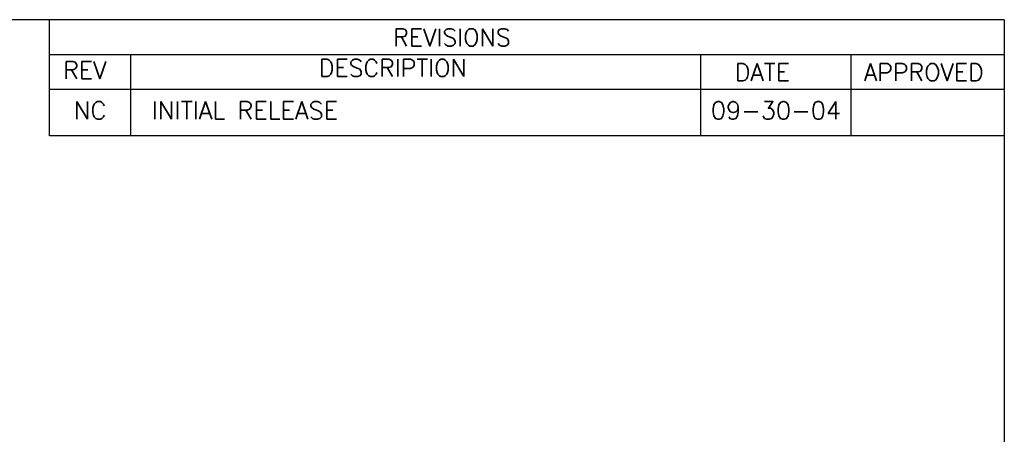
# Model space of a CAD drawing. Header units: inches. Extents: x 0 to 16.6, y 0 to 10.6.
# Tile 20 of 20: x 12.6 to 16.6, y 8.9 to 10.6. Entities that reach past the tile are written whole.
import ezdxf
from ezdxf.enums import TextEntityAlignment as Align

# ---------------------------------------------------------------- set-up
doc = ezdxf.new("R2010")
doc.units = ezdxf.units.IN
doc.header["$LTSCALE"] = 0.5
doc.header["$MEASUREMENT"] = 0
doc.layers.add('FORMAT', color=112, linetype='CONTINUOUS')
doc.layers.add('TEXT', color=52, linetype='CONTINUOUS')
doc.styles.get("Standard").update_dxf_attribs({"font": 'ROMANS.SHX'})

msp = doc.modelspace()

# ---------------------------------------------------------------- linework, layer by layer
at = {"layer": 'FORMAT'}
for p, q in [((16.55278, 10.5716), (0, 10.5716)), ((12.72299, 10.10573), (12.72299, 10.5716)), ((12.72299, 10.29308), (12.72299, 10.5716)), ((16.55278, 10.5716), (16.55278, 0.165)), ((12.72299, 10.43234), (16.55278, 10.43234)), ((13.04811, 10.10573), (13.04811, 10.43234)), ((13.04811, 10.29308), (13.04811, 10.43234)), ((15.33484, 10.10573), (15.33484, 10.43234)), ((15.33484, 10.29308), (15.33484, 10.43234)), ((15.93859, 10.10573), (15.93859, 10.43234)), ((15.93859, 10.29308), (15.93859, 10.43234)), ((12.72299, 10.29308), (16.55278, 10.29308)), ((16.55278, 10.10573), (12.72299, 10.10573))]:
    msp.add_line(p, q, dxfattribs=at)

# ---------------------------------------------------------------- texts
for s, height, p in [('REVISIONS', 0.069632, (14.10152, 10.466)), ('REV', 0.069632, (12.77774, 10.33465)), ('DESCRIPTION', 0.0696321, (13.80301, 10.34323)), ('DATE', 0.069632, (15.47166, 10.32603)), ('APPROVED', 0.069632, (15.98972, 10.32603))]:
    msp.add_text(s, height=height, dxfattribs=at).set_placement(p)
at = {"layer": 'TEXT'}
for s, p in [('NC', (12.88555, 10.17235)), ('09-30-04', (15.63672, 10.17235))]:
    msp.add_text(s, height=0.070849, dxfattribs=at).set_placement(p, align=Align.CENTER)
msp.add_text('INITIAL RELEASE', height=0.0708491, dxfattribs=at).set_placement((13.13324, 10.17235))

doc.saveas('drawing.dxf')
